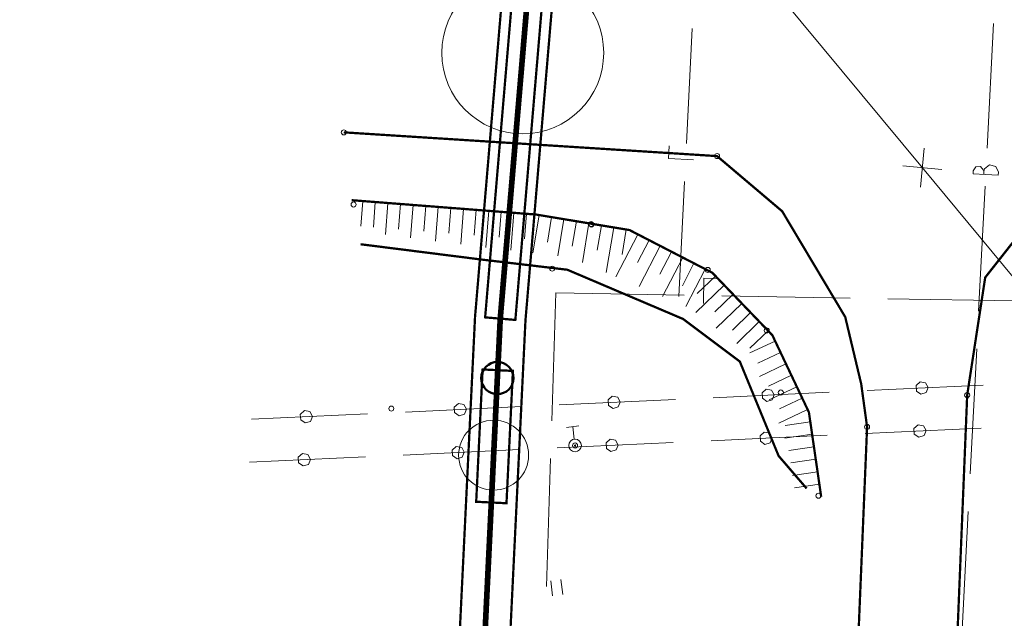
# Model space of a CAD drawing. Header units: millimetres. Extents: x 0 to 1188, y 0 to 841.
# Tile 17 of 76: x 94 to 172, y 590 to 637. Entities that reach past the tile are written whole.
import ezdxf

# ---------------------------------------------------------------- set-up
doc = ezdxf.new("R2010")
doc.units = ezdxf.units.MM
for name, pattern in [('K5LT32789', [0]), ('K5LT32797', [0]), ('K5LT32807', [2, 1, -1]), ('K5LT32809', [0]), ('K5LT32813', [0]), ('K5LT32819', [0]), ('K5LT32822', [0]), ('K5LT32824', [0]), ('K5LT32825', [0.95, 0.2, -0.75]), ('K5LT_BASIC', [0]), ('K5LT_THIN_INCLUDED_TO_HATCHING', [0])]:
    doc.linetypes.add(name, pattern=pattern)
doc.layers.add('Системный слой', color=7, linetype='Continuous')

# ---------------------------------------------------------------- blocks, each defined once
blk = doc.blocks.new('U18')
at = {"layer": 'Системный слой', "color": 7, "linetype": 'K5LT32813', "lineweight": 18}
for p, q in [((165.138, 625.698), (139.769, 656.296)), ((164.993, 624.147), (165.283, 627.25)), ((166.689, 625.553), (163.586, 625.843)), ((177.822, 610.399), (165.138, 625.698))]:
    blk.add_line(p, q, dxfattribs=at)
blk = doc.blocks.new('U23')
at = {"layer": 'Системный слой', "color": 6, "linetype": 'K5LT32822', "lineweight": 18, "true_color": 0xff00ff}
for p, q in [((152.613, 604.771), (152.289, 604.48)), ((153.043, 604.697), (152.613, 604.771)), ((160.606, 604.658), (169.791, 605.087)), ((164.796, 605.341), (164.472, 605.05)), ((164.472, 605.05), (164.499, 604.615)), ((165.226, 605.266), (164.796, 605.341)), ((165.434, 604.883), (165.226, 605.266)), ((165.274, 604.493), (165.434, 604.883)), ((140.431, 604.201), (140.106, 603.91)), ((140.86, 604.127), (140.431, 604.201)), ((141.068, 603.744), (140.86, 604.127)), ((148.423, 604.088), (157.609, 604.518)), ((152.289, 604.48), (152.316, 604.045)), ((152.316, 604.045), (152.674, 603.796)), ((153.251, 604.314), (153.043, 604.697)), ((153.091, 603.923), (153.251, 604.314)), ((164.499, 604.615), (164.857, 604.366)), ((164.857, 604.366), (165.274, 604.493)), ((124.058, 602.948), (133.244, 603.378)), ((128.248, 603.631), (127.924, 603.34)), ((127.924, 603.34), (127.951, 602.905)), ((128.678, 603.557), (128.248, 603.631)), ((128.886, 603.174), (128.678, 603.557)), ((128.726, 602.784), (128.886, 603.174)), ((136.24, 603.518), (145.426, 603.948)), ((140.106, 603.91), (140.133, 603.475)), ((140.133, 603.475), (140.492, 603.227)), ((140.492, 603.227), (140.909, 603.354)), ((140.909, 603.354), (141.068, 603.744)), ((152.674, 603.796), (153.091, 603.923)), ((111.875, 602.379), (121.061, 602.808)), ((116.066, 603.062), (115.741, 602.771)), ((115.741, 602.771), (115.768, 602.336)), ((116.495, 602.988), (116.066, 603.062)), ((116.703, 602.605), (116.495, 602.988)), ((116.543, 602.214), (116.703, 602.605)), ((127.951, 602.905), (128.309, 602.657)), ((128.309, 602.657), (128.726, 602.784)), ((115.768, 602.336), (116.126, 602.087)), ((116.126, 602.087), (116.543, 602.214))]:
    blk.add_line(p, q, dxfattribs=at)
blk = doc.blocks.new('U29')
at = {"layer": 'Системный слой', "color": 5, "linetype": 'K5LT32819', "lineweight": 18, "true_color": 0x0000ff}
for p, q in [((170.255, 627.233), (170.764, 637.12)), ((169.365, 625.754), (169.732, 625.785)), ((169.732, 625.785), (169.984, 625.516)), ((170.456, 625.919), (170.06, 625.607)), ((170.947, 625.802), (170.456, 625.919)), ((171.16, 625.344), (170.947, 625.802)), ((169.162, 625.447), (169.15, 625.201)), ((170.148, 625.15), (169.15, 625.201)), ((169.162, 625.447), (169.365, 625.754)), ((169.984, 625.516), (170.002, 625.385)), ((170.002, 625.385), (169.991, 625.158)), ((170.06, 625.607), (170.002, 625.385)), ((170.148, 625.15), (171.147, 625.098)), ((171.16, 625.344), (171.147, 625.098)), ((169.593, 614.35), (170.101, 624.237)), ((168.93, 601.468), (169.438, 611.354)), ((168.267, 588.585), (168.776, 598.472))]:
    blk.add_line(p, q, dxfattribs=at)
blk = doc.blocks.new('U30')
at = {"layer": 'Системный слой', "color": 11, "linetype": 'K5LT32824', "lineweight": 18, "true_color": 0xff8040}
for p, q in [((147.809, 614.945), (147.843, 616.945)), ((147.843, 616.945), (148.843, 616.927)), ((135.806, 605.668), (136.132, 615.783)), ((136.132, 615.783), (146.275, 615.605)), ((149.275, 615.553), (159.419, 615.375)), ((162.418, 615.323), (172.562, 615.146)), ((135.383, 592.554), (135.709, 602.669))]:
    blk.add_line(p, q, dxfattribs=at)
blk = doc.blocks.new('U32')
at = {"layer": 'Системный слой', "color": 11, "linetype": 'K5LT32824', "lineweight": 18, "true_color": 0xff8040}
for p, q in [((147.658, 651.829), (148.106, 660.946)), ((147.061, 639.716), (147.51, 648.833)), ((146.465, 627.602), (146.914, 636.719)), ((145.038, 626.419), (145.087, 627.418)), ((147.036, 626.32), (145.038, 626.419)), ((145.868, 615.489), (146.317, 624.606))]:
    blk.add_line(p, q, dxfattribs=at)
blk = doc.blocks.new('U169')
at = {"layer": 'Системный слой', "color": 7, "linetype": 'K5LT32797', "lineweight": 18}
for p, q in [((136.966, 605.135), (137.958, 605.258)), ((137.586, 604.204), (137.462, 605.197))]:
    blk.add_line(p, q, dxfattribs=at)
for radius in [0.5, 0.05]:
    blk.add_circle((137.648, 603.708), radius, dxfattribs=at)
blk = doc.blocks.new('U502')
at = {"layer": 'Системный слой', "color": 7, "linetype": 'K5LT32797', "lineweight": 18}
for p, q in [((136.67, 591.901), (136.521, 593.092)), ((135.876, 591.803), (135.727, 592.993))]:
    blk.add_line(p, q, dxfattribs=at)
blk = doc.blocks.new('U557')
at = {"layer": 'Системный слой', "color": 6, "linetype": 'K5LT32822', "lineweight": 18, "true_color": 0xff00ff}
for p, q in [((164.961, 608.743), (164.636, 608.452)), ((165.39, 608.669), (164.961, 608.743)), ((165.599, 608.286), (165.39, 608.669)), ((148.588, 607.491), (157.774, 607.92)), ((152.778, 608.174), (152.454, 607.883)), ((152.454, 607.883), (152.481, 607.448)), ((153.208, 608.099), (152.778, 608.174)), ((153.416, 607.716), (153.208, 608.099)), ((160.77, 608.06), (169.956, 608.49)), ((164.636, 608.452), (164.664, 608.017)), ((164.664, 608.017), (165.022, 607.769)), ((165.022, 607.769), (165.439, 607.896)), ((165.439, 607.896), (165.599, 608.286)), ((136.405, 606.921), (145.591, 607.351)), ((140.596, 607.604), (140.271, 607.313)), ((140.271, 607.313), (140.298, 606.878)), ((141.025, 607.53), (140.596, 607.604)), ((141.233, 607.147), (141.025, 607.53)), ((141.074, 606.756), (141.233, 607.147)), ((152.481, 607.448), (152.839, 607.199)), ((152.839, 607.199), (153.256, 607.326)), ((153.256, 607.326), (153.416, 607.716)), ((116.23, 606.464), (115.906, 606.173)), ((116.66, 606.39), (116.23, 606.464)), ((116.868, 606.007), (116.66, 606.39)), ((124.223, 606.351), (133.409, 606.781)), ((128.413, 607.034), (128.089, 606.743)), ((128.089, 606.743), (128.116, 606.308)), ((128.116, 606.308), (128.474, 606.06)), ((128.843, 606.96), (128.413, 607.034)), ((129.051, 606.577), (128.843, 606.96)), ((128.891, 606.187), (129.051, 606.577)), ((140.298, 606.878), (140.657, 606.629)), ((140.657, 606.629), (141.074, 606.756)), ((112.04, 605.781), (121.226, 606.211)), ((115.906, 606.173), (115.933, 605.738)), ((115.933, 605.738), (116.291, 605.49)), ((116.291, 605.49), (116.708, 605.617)), ((116.708, 605.617), (116.868, 606.007)), ((128.474, 606.06), (128.891, 606.187))]:
    blk.add_line(p, q, dxfattribs=at)

msp = doc.modelspace()

# ---------------------------------------------------------------- linework, layer by layer
at = {"layer": 'Системный слой', "color": 7, "linetype": 'K5LT32797', "lineweight": 18}
for p, q in [((120.843846, 623.058568), (120.688511, 621.06461)), ((121.840826, 622.980901), (121.68549, 620.986942)), ((122.837805, 622.903233), (122.642606, 620.397563)), ((123.834784, 622.825565), (123.679449, 620.831607)), ((124.831764, 622.747898), (124.629085, 620.146225)), ((125.828743, 622.67023), (125.673407, 620.676271)), ((126.825722, 622.592562), (126.615565, 619.894887)), ((127.822701, 622.514895), (127.667366, 620.520936)), ((128.819681, 622.437227), (128.602045, 619.643549)), ((129.81666, 622.359559), (129.661325, 620.365601)), ((130.813639, 622.281892), (130.588649, 619.393812)), ((131.810619, 622.204224), (131.655283, 620.210265)), ((132.807598, 622.126556), (132.576307, 619.157592)), ((133.804577, 622.048889), (133.649242, 620.05493)), ((134.799053, 621.950656), (134.301198, 618.952599)), ((135.785544, 621.78684), (135.457912, 619.813859)), ((136.772035, 621.623024), (136.289349, 618.71632)), ((137.758526, 621.459208), (137.430894, 619.486227)), ((138.745017, 621.295392), (138.230842, 618.199064)), ((139.731507, 621.131576), (139.403875, 619.158594)), ((140.717998, 620.96776), (140.124456, 617.393479)), ((142.618671, 620.422254), (140.888276, 617.068533)), ((141.704489, 620.803944), (141.376857, 618.830962)), ((143.507352, 619.963728), (142.5903, 618.186366)), ((144.396033, 619.505202), (142.733724, 616.283439)), ((145.284714, 619.046676), (144.367662, 617.269314)), ((146.173395, 618.58815), (144.579171, 615.498345)), ((147.062076, 618.129624), (146.145024, 616.352262)), ((147.950757, 617.671098), (146.424619, 614.713252)), ((148.767381, 617.115894), (147.326164, 615.72921)), ((149.460723, 616.395286), (147.202504, 614.222513)), ((150.154065, 615.674677), (148.712848, 614.287993)), ((150.847407, 614.954069), (148.823355, 613.006602)), ((151.540749, 614.23346), (150.099532, 612.846776)), ((152.234091, 613.512852), (150.444206, 611.790692)), ((152.927434, 612.792243), (151.486217, 611.405559)), ((153.484193, 611.977288), (151.492658, 611.03268)), ((153.912743, 611.07377), (152.105706, 610.216671)), ((154.341292, 610.170251), (152.253732, 609.180097)), ((154.769841, 609.266733), (152.962804, 608.409634)), ((155.198391, 608.363214), (153.014806, 607.327515)), ((155.62694, 607.459696), (153.819903, 606.602597)), ((156.055489, 606.556178), (153.775881, 605.474933)), ((156.267884, 605.587317), (154.288651, 605.299851)), ((156.411617, 604.597701), (154.264383, 604.285834)), ((156.55535, 603.608084), (154.576117, 603.320618)), ((156.699083, 602.618468), (154.71985, 602.331002)), ((156.842816, 601.628851), (154.863583, 601.341385)), ((156.986548, 600.639234), (155.007315, 600.351769))]:
    msp.add_line(p, q, dxfattribs=at)
at = {"layer": 'Системный слой', "color": 7, "linetype": 'K5LT_BASIC', "const_width": 0.45}
msp.add_lwpolyline([(135.563717, 658.909958), (131.729269, 613.749548), (130.07638, 579.646835)], dxfattribs=at)
at = {"layer": 'Системный слой', "color": 7, "linetype": 'K5LT_THIN_INCLUDED_TO_HATCHING', "const_width": 0.18}
for points in [[(130.53353, 613.850578), (134.219011, 657.469984), (136.61049, 657.267923), (132.925009, 613.648518)], [(129.82523, 599.252752), (130.332895, 609.726988), (132.730081, 609.610802), (132.222416, 599.136565)]]:
    msp.add_lwpolyline(points, close=True, dxfattribs=at)
at = {"layer": 'Системный слой', "color": 1, "linetype": 'K5LT32809', "true_color": 0xff0000, "const_width": 0.18}
msp.add_lwpolyline([(132.655682, 648.469354), (129.73637, 613.917931, 0.008965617), (129.731614, 613.84637), (128.078725, 579.743657)], format="xyb", dxfattribs=at)
msp.add_lwpolyline([(136.611517, 647.77796), (133.725188, 613.616902), (132.074035, 579.550012)], dxfattribs=at)
at = {"layer": 'Системный слой', "color": 7, "linetype": 'K5LT32807', "const_width": 0.18}
msp.add_lwpolyline([(119.346909, 628.496859), (148.888357, 626.616432), (154.043097, 622.249106), (159.033919, 613.878638), (160.296934, 608.580938), (160.76346, 605.176635), (158.983094, 562.285046), (166.799219, 561.427243), (168.685937, 607.701967), (170.112427, 617.009171), (174.04621, 622.002159), (178.933379, 625.43365), (235.133059, 622.667809), (329.858138, 620.503837), (364.712525, 612.995354), (395.258574, 613.031908), (432.487852, 617.337904), (545.730819, 614.448862), (568.034332, 613.879857)], dxfattribs=at)
at = {"layer": 'Системный слой', "color": 7, "linetype": 'K5LT32789', "const_width": 0.18}
msp.add_lwpolyline([(157.130281, 599.649618), (156.158801, 606.338363), (153.263144, 612.44333), (148.51162, 617.381713), (141.961684, 620.761235), (134.563568, 621.989761), (119.960789, 623.127361)], dxfattribs=at)
at = {"layer": 'Системный слой', "color": 7, "linetype": 'K5LT32825', "const_width": 0.18}
msp.add_lwpolyline([(120.671082, 619.639037), (130.256236, 618.426281), (137.036318, 617.62051), (146.207329, 613.71896), (150.689233, 610.35678), (153.758482, 602.885712), (155.974921, 600.30723)], dxfattribs=at)
at = {"layer": 'Системный слой', "color": 7, "linetype": 'K5LT_THIN_INCLUDED_TO_HATCHING', "lineweight": 18}
for centre, radius in [((133.50719, 634.792075), 6.411521), ((131.205304, 602.939002), 2.767737)]:
    msp.add_circle(centre, radius, dxfattribs=at)
at = {"layer": 'Системный слой', "color": 7, "linetype": 'K5LT32797', "lineweight": 18}
for centre in [(119.346909, 628.496859), (148.888357, 626.616432), (120.119404, 622.784543), (138.911866, 621.231074), (138.950058, 621.199556), (135.848475, 617.705083), (148.147724, 617.601595), (152.815726, 612.814222), (153.93778, 607.903298), (168.685937, 607.701967), (123.108504, 606.630216), (160.76346, 605.176635), (137.647589, 603.708131), (156.915999, 599.726889)]:
    msp.add_circle(centre, 0.2, dxfattribs=at)
at = {"layer": 'Системный слой', "color": 7, "linetype": 'K5LT_BASIC', "lineweight": 50}
msp.add_circle((131.501171, 609.043397), 1.275, dxfattribs=at)

# ---------------------------------------------------------------- block references
at = {"layer": 'Системный слой'}
for name in ['U29', 'U32', 'U18', 'U30', 'U557', 'U23', 'U169', 'U502']:
    msp.add_blockref(name, (0, 0), dxfattribs=at)

doc.saveas('drawing.dxf')
